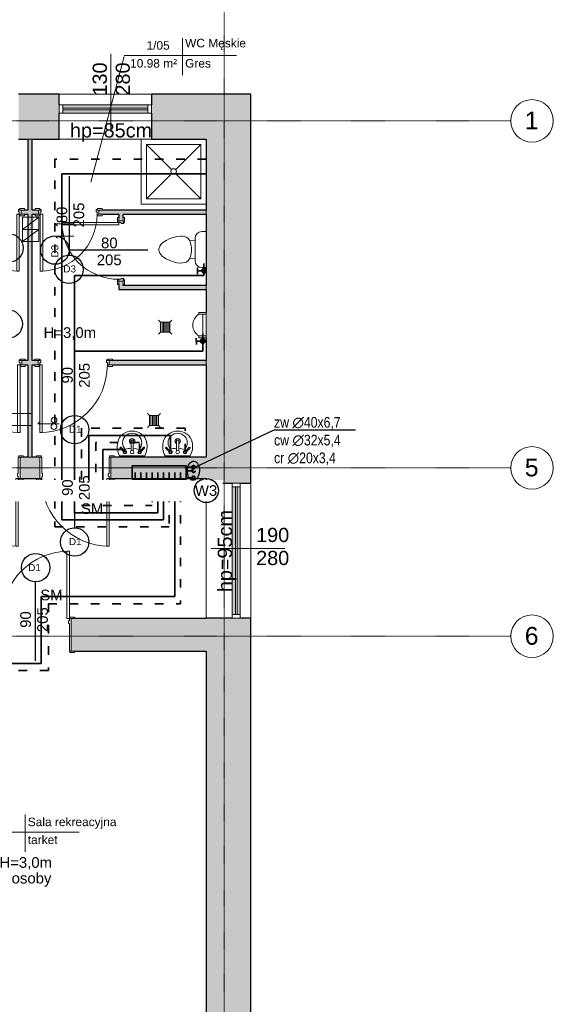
# Model space of a CAD drawing. Header units: inches. Extents: x -112469 to 885939, y -131046 to 286269.
# Tile 59 of 138: x 26894 to 34404, y -51263 to -37402. Entities that reach past the tile are written whole.
import ezdxf
from ezdxf import colors
from ezdxf.entities.mleader import LeaderData, LeaderLine
from ezdxf.math import Vec2, Vec3

# ---------------------------------------------------------------- set-up
doc = ezdxf.new("R2010")
doc.units = ezdxf.units.IN
doc.header["$MEASUREMENT"] = 0
for name, pattern in [('ACAD_ISO03W100', [30, 12, -18]), ('Linia siatki', [0.9925, 0.47, -0.2175, 0.0875, -0.2175]), ('Ukryty', [0.714375, 0.47625, -0.238125])]:
    doc.linetypes.add(name, pattern=pattern)
for name, color, linetype, lineweight in [('_IS_OPIS', 7, 'Continuous', 35), ('_IS_woda ciepła', 1, 'ACAD_ISO03W100', 35), ('_IS_woda cyrkulacyjna', 3, 'H2OCYR', 35), ('_IS_woda opis', 128, 'Continuous', 25), ('_IS_woda zimna', 5, 'Continuous', 35), ('A-AREA-IDEN', 251, 'Continuous', 9), ('A-DETL', 251, 'Continuous', 9), ('A-DETL-HDLN', 251, 'Ukryty', 9), ('A-DETL-MEDM', 251, 'Continuous', 25), ('A-DETL-THIN', 251, 'Continuous', 9), ('A-DOOR', 251, 'Continuous', 9), ('A-DOOR-FRAM', 251, 'Continuous', 18), ('A-GLAZ', 251, 'Continuous', 9), ('A-WALL', 251, 'Continuous', 9), ('A-WALL-PATT', 254, 'Continuous', 25), ('G-ANNO-TEXT', 251, 'Continuous', 9), ('P-SANR-FIXT', 251, 'Continuous', 9), ('S-GRID', 251, 'Continuous', 9), ('S-GRID-IDEN', 251, 'Continuous', 9)]:
    doc.layers.add(name, color=color, linetype=linetype, lineweight=lineweight)
doc.styles.add('Arial', font='arial.ttf', dxfattribs={"height": 25})
doc.styles.add('Arial_1', font='arial.ttf', dxfattribs={"height": 12})
doc.styles.add('Arial_2', font='arial.ttf', dxfattribs={"height": 10})
doc.styles.add('Arial_3', font='arial.ttf', dxfattribs={"height": 15})
doc.styles.add('Arial_5', font='arial.ttf', dxfattribs={"height": 20})
doc.styles.get("Standard").update_dxf_attribs({"font": 'arial.ttf'})
doc.linetypes.add('H2OCYR', pattern='A,25.4,-12.7,["~",Standard,S=25.4,R=0,X=-11.43,Y=-14.732],-12.7', length=50.8)

# ---------------------------------------------------------------- blocks, each defined once
blk = doc.blocks.new('Etyk_pom_1_mala - Etyk_pom_1_mala-219433-4_Poziom piętra')
at = {"layer": 'A-AREA-IDEN'}
for p, q in [((-0.096, 0.144), (-0.096, -0.378)), ((-0.915, -0.101), (0.666, -0.101))]:
    blk.add_line(p, q, dxfattribs=at)
blk = doc.blocks.new('Siatka - M_Symbol siatki - okrąg-11506-4_Poziom piętra')
at = {"layer": 'S-GRID-IDEN'}
blk.add_circle((0, 0), 0.3, dxfattribs=at)
blk = doc.blocks.new('Pisuar - ścienny - 3D - Pisuar - ścienny - 3D-657644-4_Poziom piętra')
at = {"layer": 'P-SANR-FIXT'}
for p, q in [((-28.7, -31.5), (6.9, -31.5)), ((-28.7, -41.7), (-28.7, -31.5)), ((-26.1, -36.2), (-26.1, -31.5)), ((-26.1, -41.7), (-26.1, -31.5)), ((4.3, -36.2), (-26.1, -36.2)), ((4.3, -31.5), (4.3, -36.2)), ((4.3, -41.7), (4.3, -31.5)), ((6.9, -31.5), (6.9, -41.7)), ((-26.1, -41.7), (-28.7, -41.7)), ((6.9, -41.7), (4.3, -41.7))]:
    blk.add_line(p, q, dxfattribs=at)
blk.add_arc((-10.9, -32.5), 17.8, 211.0027, 328.9973, dxfattribs=at)
blk = doc.blocks.new('wewnetrzne dwupanelowe - 900 x 2100mm-714194-4_Poziom piętra')
at = {"layer": 'A-DOOR'}
for p, q in [((-54.6, 5.3), (-48.1, 5.3)), ((-54.6, 3.3), (-54.6, 5.3)), ((-48.1, 3.3), (-54.6, 3.3)), ((-48.1, 5.3), (-48.1, 3.3)), ((48.1, 5.3), (54.6, 5.3)), ((48.1, 3.3), (48.1, 5.3)), ((54.6, 3.3), (48.1, 3.3)), ((54.6, 5.3), (54.6, 3.3)), ((-54.6, -2.7), (-48.1, -2.7)), ((-54.6, -4.7), (-54.6, -2.7)), ((-48.1, -4.7), (-54.6, -4.7)), ((-48.1, -2.7), (-48.1, -4.7)), ((48.1, -2.7), (54.6, -2.7)), ((48.1, -4.7), (48.1, -2.7)), ((54.6, -4.7), (48.1, -4.7)), ((54.6, -2.7), (54.6, -4.7))]:
    blk.add_line(p, q, dxfattribs=at)
at = {"layer": 'A-DOOR', "lineweight": 18}
for p, q in [((44, -2.7), (47.5, -2.7)), ((44, -97.7), (44, -2.7)), ((47.5, -2.7), (47.5, -97.7)), ((47.5, -97.7), (44, -97.7))]:
    blk.add_line(p, q, dxfattribs=at)
at = {"layer": 'A-DOOR'}
blk.add_arc((47.5, -2.7), 95, 180, 270, dxfattribs=at)
at = {"layer": 'A-DOOR-FRAM'}
for p, q in [((-50, 3.3), (-47.5, 3.3)), ((-50, -2.7), (-50, 3.3)), ((-47.5, 4.3), (-46.2, 4.3)), ((-47.5, 3.3), (-47.5, 4.3)), ((-47.5, 0.8), (-47.5, -2.7)), ((-46.2, 0.8), (-47.5, 0.8)), ((-46.2, 4.3), (-46.2, 0.8)), ((46.2, 4.3), (47.5, 4.3)), ((46.2, 0.8), (46.2, 4.3)), ((47.5, 0.8), (46.2, 0.8)), ((47.5, 4.3), (47.5, 3.3)), ((47.5, 3.3), (50, 3.3)), ((47.5, -2.7), (47.5, 0.8)), ((50, 3.3), (50, -2.7)), ((-47.5, -2.7), (-50, -2.7)), ((50, -2.7), (47.5, -2.7))]:
    blk.add_line(p, q, dxfattribs=at)
blk = doc.blocks.new('wewnetrzne dwupanelowe - 900 x 2100mm-640922-4_Poziom piętra')
at = {"layer": 'A-DOOR'}
for p, q in [((-54.635, 17.3175), (-48.135, 17.3175)), ((-54.635, 15.3175), (-54.635, 17.3175)), ((-48.135, 15.3175), (-54.635, 15.3175)), ((-48.135, 17.3175), (-48.135, 15.3175)), ((48.135, 17.3175), (54.635, 17.3175)), ((48.135, 15.3175), (48.135, 17.3175)), ((54.635, 15.3175), (48.135, 15.3175)), ((54.635, 17.3175), (54.635, 15.3175)), ((-54.635, -14.6825), (-48.135, -14.6825)), ((-54.635, -16.6825), (-54.635, -14.6825)), ((-48.135, -16.6825), (-54.635, -16.6825)), ((-48.135, -14.6825), (-48.135, -16.6825)), ((48.135, -14.6825), (54.635, -14.6825)), ((48.135, -16.6825), (48.135, -14.6825)), ((54.635, -16.6825), (48.135, -16.6825)), ((54.635, -14.6825), (54.635, -16.6825))]:
    blk.add_line(p, q, dxfattribs=at)
at = {"layer": 'A-DOOR', "lineweight": 18}
for p, q in [((44, -14.6825), (47.5, -14.6825)), ((44, -109.6825), (44, -14.6825)), ((47.5, -14.6825), (47.5, -109.6825)), ((47.5, -109.6825), (44, -109.6825))]:
    blk.add_line(p, q, dxfattribs=at)
at = {"layer": 'A-DOOR'}
blk.add_arc((47.5, -14.6825), 95, 180, 270, dxfattribs=at)
at = {"layer": 'A-DOOR-FRAM'}
for p, q in [((-50, 15.3175), (-47.5, 15.3175)), ((-50, -14.6825), (-50, 15.3175)), ((-47.5, 15.3175), (-47.5, -7.69)), ((47.5, 15.3175), (50, 15.3175)), ((47.5, -7.69), (47.5, 15.3175)), ((50, 15.3175), (50, -14.6825)), ((-47.5, -7.69), (-46.23, -7.69)), ((-47.5, -11.1825), (-47.5, -14.6825)), ((-46.23, -11.1825), (-47.5, -11.1825)), ((-46.23, -7.69), (-46.23, -11.1825)), ((46.23, -7.69), (47.5, -7.69)), ((46.23, -11.1825), (46.23, -7.69)), ((47.5, -11.1825), (46.23, -11.1825)), ((47.5, -14.6825), (47.5, -11.1825)), ((-47.5, -14.6825), (-50, -14.6825)), ((50, -14.6825), (47.5, -14.6825))]:
    blk.add_line(p, q, dxfattribs=at)
blk = doc.blocks.new('Muszla klozetowa domowa - 3D - Muszla klozetowa domowa - 3D-336748-4_Poziom piętra')
at = {"layer": 'P-SANR-FIXT'}
for p, q in [((-25.3, 29.8), (-25.3, 36)), ((25.3, 36), (25.3, 29.8)), ((15.9, 20.4), (-15.9, 20.4)), ((-12.3, 20.4), (-13.2, 12.7)), ((-9.7, 14), (-13.2, 12.7)), ((-2.5, 15.2), (-9.7, 14)), ((2.5, 15.2), (-2.5, 15.2)), ((9.7, 14), (2.5, 15.2)), ((13.2, 12.7), (9.7, 14)), ((12.3, 20.4), (13.2, 12.7)), ((-18.8, 2.5), (-19.1, 0)), ((-19.1, 0), (-18.6, -5.1)), ((-18.4, 5.1), (-18.8, 2.5)), ((-17.7, 7.6), (-18.4, 5.1)), ((-16.3, 10.2), (-17.7, 7.6)), ((-13.2, 12.7), (-16.3, 10.2)), ((16.3, 10.2), (13.2, 12.7)), ((17.7, 7.6), (16.3, 10.2)), ((18.4, 5.1), (17.7, 7.6)), ((18.8, 2.5), (18.4, 5.1)), ((18.6, -5.1), (19.1, 0)), ((19.1, 0), (18.8, 2.5)), ((-18.6, -5.1), (-17.2, -10.2)), ((-17.2, -10.2), (-15.4, -15.2)), ((15.4, -15.2), (17.2, -10.2)), ((17.2, -10.2), (18.6, -5.1)), ((-15.4, -15.2), (-13, -20.3)), ((-13, -20.3), (-9.5, -25.4)), ((-9.5, -25.4), (-7, -27.9)), ((7, -27.9), (9.5, -25.4)), ((9.5, -25.4), (13, -20.3)), ((13, -20.3), (15.4, -15.2)), ((-7, -27.9), (-4.8, -29.2)), ((-4.8, -29.2), (-1.3, -30.5)), ((-1.3, -30.5), (1.3, -30.5)), ((1.3, -30.5), (4.8, -29.2)), ((4.8, -29.2), (7, -27.9))]:
    blk.add_line(p, q, dxfattribs=at)
for centre, start, end in [((-15.9, 29.8), 180, 270), ((15.9, 29.8), 270, 360)]:
    blk.add_arc(centre, 9.46, start, end, dxfattribs=at)
blk = doc.blocks.new('Kabina prysznicowa - 2D - Kabina prysznicowa - 2D-V1-4_Poziom piętra')
at = {"layer": 'P-SANR-FIXT'}
for p, q in [((0, 0), (0, 91.5)), ((7.5, 84), (42.9, 48.6)), ((7.5, 7.5), (7.5, 84)), ((7.5, 84), (84, 84)), ((84, 84), (48.6, 48.6)), ((84, 84), (84, 7.5)), ((43, 43), (7.5, 7.5)), ((48.5, 43), (84, 7.5)), ((91.5, 0), (0, 0)), ((84, 7.5), (7.5, 7.5))]:
    blk.add_line(p, q, dxfattribs=at)
for start, end in [(360, 180), (180, 360)]:
    blk.add_arc((45.7, 45.7), 4, start, end, dxfattribs=at)
blk = doc.blocks.new('Lavabo mural - 05 - 440mm x 350mm-517752-4_Poziom piętra')
at = {"layer": 'P-SANR-FIXT'}
for p, q in [((-1.5, 21.5), (-1.5, 7.1)), ((1.5, 21.5), (1.5, 7.1)), ((17.7, 0), (-17.7, 0)), ((-17.2, 11), (-11.7, 5.6)), ((-16.1, 12.1), (-10.7, 6.7)), ((16.4, 12.1), (11, 6.7)), ((17.5, 11), (12, 5.6))]:
    blk.add_line(p, q, dxfattribs=at)
for centre, radius, start, end in [((-0.6, 14.5), 20.4, 88.3442, 166.3649), ((0, 18.4), 13.5, 314.9444, 224.5371), ((0.6, 14.5), 20.4, 13.6351, 91.6558), ((5.3, 13.1), 26.4, 166.3649, 209.6351), ((0, 20.4), 3.86, 0, 180), ((0, 20.4), 3.86, 180, 247.1172), ((0, 20.4), 2.35, 0, 180), ((0, 20.4), 2.35, 180, 230.3174), ((0, 20.4), 2.35, 309.6815, 0), ((0, 20.4), 3.86, 292.8822, 0), ((-5.3, 13.1), 26.4, 330.3649, 13.6351), ((-10.1, 5.1), 2.5, 152.9467, 180), ((-10.1, 5.1), 2.5, 180, 360), ((-10.1, 5.1), 1.7, 161.9404, 180), ((-10.1, 5.1), 1.7, 180, 0), ((-10.1, 5.1), 1.7, 0, 161.9404), ((-10.1, 5.1), 2.5, 360, 117.0533), ((-0.2, -16), 26.7, 92.8907, 110.8014), ((0, 5.1), 2.5, 360, 180), ((0, 5.1), 2.5, 180, 360), ((-0.2, -16), 26.7, 68.6801, 86.4394), ((10.4, 5.1), 2.5, 62.9467, 180), ((10.4, 5.1), 2.5, 180, 0), ((10.4, 5.1), 1.7, 360, 180), ((10.4, 5.1), 1.7, 180, 360), ((10.4, 5.1), 2.5, 0, 27.0533)]:
    blk.add_arc(centre, radius, start, end, dxfattribs=at)
for centre, major_axis, ratio, start_param, end_param in [((0, 21.5), (1.5, 0), 0.428525, 0, 3.141593), ((-16.6, 11.6), (0.545, 0.545), 0.274309, 0, 3.141593), ((17, 11.6), (-0.545, 0.545), 0.274309, 3.141593, 6.283185)]:
    blk.add_ellipse(centre, major_axis=major_axis, ratio=ratio, start_param=start_param, end_param=end_param, dxfattribs=at)
blk = doc.blocks.new('wewnetrzne dwupanelowe - 800 x 2100mm 2-634845-4_Poziom piętra')
at = {"layer": 'A-DOOR', "lineweight": 18}
for p, q in [((40, 82.7), (36.5, 82.7)), ((36.5, 82.7), (36.5, 2.7)), ((40, 2.7), (40, 82.7)), ((36.5, 2.7), (40, 2.7))]:
    blk.add_line(p, q, dxfattribs=at)
at = {"layer": 'A-DOOR'}
for p, q in [((-40.6, 4.7), (-47.1, 4.7)), ((-47.1, 4.7), (-47.1, 2.7)), ((-47.1, 2.7), (-40.6, 2.7)), ((-40.6, 2.7), (-40.6, 4.7)), ((47.1, 4.7), (40.6, 4.7)), ((40.6, 4.7), (40.6, 2.7)), ((40.6, 2.7), (47.1, 2.7)), ((47.1, 2.7), (47.1, 4.7)), ((-40.6, -3.3), (-47.1, -3.3)), ((-47.1, -3.3), (-47.1, -5.3)), ((-47.1, -5.3), (-40.6, -5.3)), ((-40.6, -5.3), (-40.6, -3.3)), ((47.1, -3.3), (40.6, -3.3)), ((40.6, -3.3), (40.6, -5.3)), ((40.6, -5.3), (47.1, -5.3)), ((47.1, -5.3), (47.1, -3.3))]:
    blk.add_line(p, q, dxfattribs=at)
blk.add_arc((40, 2.7), 80, 90, 180, dxfattribs=at)
at = {"layer": 'A-DOOR-FRAM'}
for p, q in [((-40, 2.7), (-42.5, 2.7)), ((-42.5, 2.7), (-42.5, -3.3)), ((-40, -0.8), (-40, 2.7)), ((40, 2.7), (40, -0.8)), ((42.5, 2.7), (40, 2.7)), ((42.5, -3.3), (42.5, 2.7)), ((-42.5, -3.3), (-40, -3.3)), ((-38.7, -0.8), (-40, -0.8)), ((-40, -3.3), (-40, -4.3)), ((-40, -4.3), (-38.7, -4.3)), ((-38.7, -4.3), (-38.7, -0.8)), ((40, -0.8), (38.7, -0.8)), ((38.7, -0.8), (38.7, -4.3)), ((38.7, -4.3), (40, -4.3)), ((40, -4.3), (40, -3.3)), ((40, -3.3), (42.5, -3.3))]:
    blk.add_line(p, q, dxfattribs=at)
blk = doc.blocks.new('wewnetrzne dwupanelowe - 900 x 2100mm-714195-4_Poziom piętra')
at = {"layer": 'A-DOOR', "lineweight": 18}
for p, q in [((47.5, 97.7), (44, 97.7)), ((44, 97.7), (44, 2.7)), ((47.5, 2.7), (47.5, 97.7)), ((44, 2.7), (47.5, 2.7))]:
    blk.add_line(p, q, dxfattribs=at)
at = {"layer": 'A-DOOR'}
for p, q in [((-48.1, 4.7), (-54.6, 4.7)), ((-54.6, 4.7), (-54.6, 2.7)), ((-54.6, 2.7), (-48.1, 2.7)), ((-48.1, 2.7), (-48.1, 4.7)), ((54.6, 4.7), (48.1, 4.7)), ((48.1, 4.7), (48.1, 2.7)), ((48.1, 2.7), (54.6, 2.7)), ((54.6, 2.7), (54.6, 4.7)), ((-48.1, -3.3), (-54.6, -3.3)), ((-54.6, -3.3), (-54.6, -5.3)), ((-54.6, -5.3), (-48.1, -5.3)), ((-48.1, -5.3), (-48.1, -3.3)), ((54.6, -3.3), (48.1, -3.3)), ((48.1, -3.3), (48.1, -5.3)), ((48.1, -5.3), (54.6, -5.3)), ((54.6, -5.3), (54.6, -3.3))]:
    blk.add_line(p, q, dxfattribs=at)
blk.add_arc((47.5, 2.7), 95, 90, 180, dxfattribs=at)
at = {"layer": 'A-DOOR-FRAM'}
for p, q in [((-47.5, 2.7), (-50, 2.7)), ((-50, 2.7), (-50, -3.3)), ((-47.5, -0.8), (-47.5, 2.7)), ((47.5, 2.7), (47.5, -0.8)), ((50, 2.7), (47.5, 2.7)), ((50, -3.3), (50, 2.7)), ((-50, -3.3), (-47.5, -3.3)), ((-46.2, -0.8), (-47.5, -0.8)), ((-47.5, -3.3), (-47.5, -4.3)), ((-47.5, -4.3), (-46.2, -4.3)), ((-46.2, -4.3), (-46.2, -0.8)), ((47.5, -0.8), (46.2, -0.8)), ((46.2, -0.8), (46.2, -4.3)), ((46.2, -4.3), (47.5, -4.3)), ((47.5, -4.3), (47.5, -3.3)), ((47.5, -3.3), (50, -3.3))]:
    blk.add_line(p, q, dxfattribs=at)
blk = doc.blocks.new('wewnetrzne dwupanelowe - 800 x 2100mm 2-634844-4_Poziom piętra')
at = {"layer": 'A-DOOR'}
for p, q in [((-47.1, 5.3), (-40.6, 5.3)), ((-47.1, 3.3), (-47.1, 5.3)), ((-40.6, 3.3), (-47.1, 3.3)), ((-40.6, 5.3), (-40.6, 3.3)), ((40.6, 5.3), (47.1, 5.3)), ((40.6, 3.3), (40.6, 5.3)), ((47.1, 3.3), (40.6, 3.3)), ((47.1, 5.3), (47.1, 3.3)), ((-47.1, -2.7), (-40.6, -2.7)), ((-47.1, -4.7), (-47.1, -2.7)), ((-40.6, -4.7), (-47.1, -4.7)), ((-40.6, -2.7), (-40.6, -4.7)), ((40.6, -2.7), (47.1, -2.7)), ((40.6, -4.7), (40.6, -2.7)), ((47.1, -4.7), (40.6, -4.7)), ((47.1, -2.7), (47.1, -4.7))]:
    blk.add_line(p, q, dxfattribs=at)
at = {"layer": 'A-DOOR', "lineweight": 18}
for p, q in [((36.5, -2.7), (40, -2.7)), ((36.5, -82.7), (36.5, -2.7)), ((40, -2.7), (40, -82.7)), ((40, -82.7), (36.5, -82.7))]:
    blk.add_line(p, q, dxfattribs=at)
at = {"layer": 'A-DOOR'}
blk.add_arc((40, -2.7), 80, 180, 270, dxfattribs=at)
at = {"layer": 'A-DOOR-FRAM'}
for p, q in [((-42.5, 3.3), (-40, 3.3)), ((-42.5, -2.7), (-42.5, 3.3)), ((-40, 4.3), (-38.7, 4.3)), ((-40, 3.3), (-40, 4.3)), ((-40, 0.8), (-40, -2.7)), ((-38.7, 0.8), (-40, 0.8)), ((-38.7, 4.3), (-38.7, 0.8)), ((38.7, 4.3), (40, 4.3)), ((38.7, 0.8), (38.7, 4.3)), ((40, 0.8), (38.7, 0.8)), ((40, 4.3), (40, 3.3)), ((40, 3.3), (42.5, 3.3)), ((40, -2.7), (40, 0.8)), ((42.5, 3.3), (42.5, -2.7)), ((-40, -2.7), (-42.5, -2.7)), ((42.5, -2.7), (40, -2.7))]:
    blk.add_line(p, q, dxfattribs=at)
blk = doc.blocks.new('Aluminum_1 szybowe - Okno 130_265 p_85 wymiana-632273-4_Poziom piętra')
at = {"layer": 'A-GLAZ'}
h = blk.add_hatch(color=256, dxfattribs=at)
h.paths.add_polyline_path([(-12.2, 7.7), (-12.2, 12.2), (-132.1, 12.2), (-132.1, 7.7), (-57.7, 7.7)])
h.paths.add_polyline_path([(-57.7, 14.7), (-12.2, 14.7), (-12.2, 19.2), (-132.1, 19.2), (-132.1, 14.7)])
at = {"layer": 'A-GLAZ', "lineweight": 18}
for p, q in [((-132.1, 19.2), (-137.2, 19.2)), ((-137.2, 19.2), (-137.2, 7.7)), ((-132.1, 7.7), (-132.1, 19.2)), ((-12.2, 14.7), (-132.1, 14.7)), ((-132.1, 14.7), (-132.1, 12.2)), ((-7.2, 19.2), (-12.2, 19.2)), ((-12.2, 19.2), (-12.2, 7.7)), ((-12.2, 12.2), (-12.2, 14.7)), ((-7.2, 7.7), (-7.2, 19.2)), ((-137.2, 7.7), (-132.1, 7.7)), ((-132.1, 12.2), (-12.2, 12.2)), ((-12.2, 7.7), (-7.2, 7.7))]:
    blk.add_line(p, q, dxfattribs=at)
at = {"layer": 'A-GLAZ'}
for p, q in [((-132.1, 19.2), (-12.2, 19.2)), ((-12.2, 7.7), (-132.1, 7.7))]:
    blk.add_line(p, q, dxfattribs=at)
blk = doc.blocks.new('Aluminum_1 szybowe - Okno 190_265 p_0-631028-4_Poziom piętra')
at = {"layer": 'A-GLAZ'}
h = blk.add_hatch(color=256, dxfattribs=at)
h.paths.add_polyline_path([(47.8, 7.7), (47.8, 12.2), (-132.1, 12.2), (-132.1, 7.7), (-98.9, 7.7)])
h.paths.add_polyline_path([(47.8, 14.7), (47.8, 19.2), (-132.1, 19.2), (-132.1, 14.7), (-98.9, 14.7)])
at = {"layer": 'A-GLAZ', "lineweight": 18}
for p, q in [((-132.1, 19.2), (-137.2, 19.2)), ((-137.2, 19.2), (-137.2, 7.7)), ((-132.1, 7.7), (-132.1, 19.2)), ((47.8, 14.7), (-132.1, 14.7)), ((-132.1, 14.7), (-132.1, 12.2)), ((52.8, 19.2), (47.8, 19.2)), ((47.8, 19.2), (47.8, 7.7)), ((47.8, 12.2), (47.8, 14.7)), ((52.8, 7.7), (52.8, 19.2)), ((-137.2, 7.7), (-132.1, 7.7)), ((-132.1, 12.2), (47.8, 12.2)), ((47.8, 7.7), (52.8, 7.7))]:
    blk.add_line(p, q, dxfattribs=at)
at = {"layer": 'A-GLAZ'}
for p, q in [((-132.1, 19.2), (47.8, 19.2)), ((47.8, 7.7), (-132.1, 7.7))]:
    blk.add_line(p, q, dxfattribs=at)
blk = doc.blocks.new('wewnetrzne dwupanelowe - 900 x 2100mm-591853-4_Poziom piętra')
at = {"layer": 'A-DOOR', "lineweight": 18}
for p, q in [((47.5, 117.6825), (44, 117.6825)), ((44, 117.6825), (44, 22.6825)), ((47.5, 22.6825), (47.5, 117.6825)), ((44, 22.6825), (47.5, 22.6825))]:
    blk.add_line(p, q, dxfattribs=at)
at = {"layer": 'A-DOOR'}
for p, q in [((-48.135, 24.6825), (-54.635, 24.6825)), ((-54.635, 24.6825), (-54.635, 22.6825)), ((-54.635, 22.6825), (-48.135, 22.6825)), ((-48.135, 22.6825), (-48.135, 24.6825)), ((54.635, 24.6825), (48.135, 24.6825)), ((48.135, 24.6825), (48.135, 22.6825)), ((48.135, 22.6825), (54.635, 22.6825)), ((54.635, 22.6825), (54.635, 24.6825)), ((-48.135, -23.3175), (-54.635, -23.3175)), ((-54.635, -23.3175), (-54.635, -25.3175)), ((-54.635, -25.3175), (-48.135, -25.3175)), ((-48.135, -25.3175), (-48.135, -23.3175)), ((54.635, -23.3175), (48.135, -23.3175)), ((48.135, -23.3175), (48.135, -25.3175)), ((48.135, -25.3175), (54.635, -25.3175)), ((54.635, -25.3175), (54.635, -23.3175))]:
    blk.add_line(p, q, dxfattribs=at)
blk.add_arc((47.5, 22.6825), 95, 90, 180, dxfattribs=at)
at = {"layer": 'A-DOOR-FRAM'}
for p, q in [((-47.5, 22.6825), (-50, 22.6825)), ((-50, 22.6825), (-50, -23.3175)), ((-47.5, 19.1825), (-47.5, 22.6825)), ((-46.23, 19.1825), (-47.5, 19.1825)), ((-47.5, -23.3175), (-47.5, 15.69)), ((-47.5, 15.69), (-46.23, 15.69)), ((-46.23, 15.69), (-46.23, 19.1825)), ((47.5, 19.1825), (46.23, 19.1825)), ((46.23, 19.1825), (46.23, 15.69)), ((46.23, 15.69), (47.5, 15.69)), ((47.5, 22.6825), (47.5, 19.1825)), ((50, 22.6825), (47.5, 22.6825)), ((47.5, 15.69), (47.5, -23.3175)), ((50, -23.3175), (50, 22.6825)), ((-50, -23.3175), (-47.5, -23.3175)), ((47.5, -23.3175), (50, -23.3175))]:
    blk.add_line(p, q, dxfattribs=at)
blk = doc.blocks.new('PIĘTRO')
at = {"layer": 'A-WALL-PATT', "lineweight": 9}
h = blk.add_hatch(color=251, dxfattribs=at)
h.paths.add_polyline_path([(27152.2, -731.43), (27152.2, -101.43), (26582.2, -101.43), (26582.2, -731.43), (26772.2, -731.43)])
h.paths.add_polyline_path([(29222.2, -731.43), (29222.2, -101.43), (28452.2, -101.43), (28452.2, -731.43)])
h.paths.add_polyline_path([(24454.07, -731.43), (25282.2, -731.43), (25282.2, -101.43), (24052.2, -101.43), (24052.2, -731.43), (24252.2, -731.43)])
h = blk.add_hatch(color=251, dxfattribs=at)
h.paths.add_polyline_path([(29222.2, -15201.43), (29852.2, -15201.43), (29852.2, -7476.43), (29222.2, -7476.43), (29222.2, -9148.85)])
h.paths.add_polyline_path([(29702.2, -5576.43), (29852.2, -5576.43), (29852.2, -101.43), (29222.2, -101.43), (29222.2, -5576.43), (29587.9, -5576.43)])
for points in [[(26772.2, -5211.43), (26772.2, -731.43), (26712.2, -731.43), (26712.2, -5211.43)], [(29222.2, -1791.43), (29222.2, -1731.43), (27822.62, -1731.43), (27822.62, -1791.43), (28509.91, -1791.43)], [(29222.2, -2851.43), (29222.2, -2791.43), (28052.62, -2791.43), (28052.62, -2851.43)]]:
    blk.add_hatch(color=251, dxfattribs=at).paths.add_polyline_path(points)
h = blk.add_hatch(color=251, dxfattribs=at)
h.paths.add_polyline_path([(26663.97, -1791.43), (26712.2, -1791.43), (26712.2, -1731.43), (26617.62, -1731.43), (26617.62, -1791.43)])
h.paths.add_polyline_path([(25662.62, -1791.43), (25767.62, -1791.43), (25767.62, -1731.43), (25662.62, -1731.43)])
h = blk.add_hatch(color=251, dxfattribs=at)
h.paths.add_polyline_path([(26815.85, -1791.43), (26862.2, -1791.43), (26862.2, -1731.43), (26772.2, -1731.43), (26772.2, -1791.43)])
h.paths.add_polyline_path([(27822.62, -1791.43), (27822.62, -1731.43), (27712.2, -1731.43), (27712.2, -1791.43), (27758.55, -1791.43)])
h = blk.add_hatch(color=251, dxfattribs=at)
h.paths.add_polyline_path([(28052.62, -2851.43), (28052.62, -2731.46), (27992.62, -2731.46), (27992.62, -2851.43)])
h.paths.add_polyline_path([(27992.62, -1881.46), (28052.62, -1881.46), (28052.62, -1791.43), (27992.62, -1791.43), (27992.62, -1835.11)])
h = blk.add_hatch(color=251, dxfattribs=at)
h.paths.add_polyline_path([(24252.2, -3911.43), (25628.97, -3911.43), (25628.97, -3851.43), (24252.2, -3851.43)])
h.paths.add_polyline_path([(26712.2, -3911.43), (26712.2, -3851.43), (26628.97, -3851.43), (26628.97, -3911.43), (26675.32, -3911.43)])
h = blk.add_hatch(color=251, dxfattribs=at)
h.paths.add_polyline_path([(27902.62, -3911.43), (29222.2, -3911.43), (29222.2, -3851.43), (27856.27, -3851.43), (27856.27, -3911.43)])
h.paths.add_polyline_path([(26809.92, -3911.43), (26856.27, -3911.43), (26856.27, -3851.43), (26772.2, -3851.43), (26772.2, -3911.43)])
h = blk.add_hatch(color=251, dxfattribs=at)
h.paths.add_polyline_path([(28509.91, -5511.43), (29222.2, -5511.43), (29222.2, -5211.43), (27882.2, -5211.43), (27882.2, -5511.43), (27928.55, -5511.43)])
h.paths.add_polyline_path([(26882.2, -5511.43), (26882.2, -5211.43), (26602.2, -5211.43), (26602.2, -5511.43), (26835.85, -5511.43)])
h.paths.add_polyline_path([(25464.4, -5511.43), (25602.2, -5511.43), (25602.2, -5211.43), (25464.4, -5211.43), (25464.4, -5483.29)])
h = blk.add_hatch(color=251, dxfattribs=at)
h.paths.add_polyline_path([(29222.2, -7941.43), (29222.2, -7481.43), (27322.2, -7481.43), (27322.2, -7941.43), (27698.75, -7941.43)])
h.paths.add_polyline_path([(22132.2, -7941.43), (26322.2, -7941.43), (26322.2, -7481.43), (22132.2, -7481.43), (22132.2, -7551.35)])
h.paths.add_polyline_path([(21085.85, -7941.43), (21132.2, -7941.43), (21132.2, -7481.43), (19052.2, -7481.43), (19052.2, -7941.43), (20832.2, -7941.43)])
at = {"layer": 'A-AREA-IDEN', "color": 251}
blk.add_line((27599.14, -1339.27), (28069.45, 432.02), dxfattribs=at)
at = {"layer": 'A-DETL', "color": 251, "lineweight": 18}
for p, q in [((26868.97, -1831.46), (26638.97, -2003.54)), ((26638.97, -1831.46), (26638.97, -2003.54)), ((26868.97, -1831.46), (26638.97, -1831.46)), ((26868.97, -2003.54), (26868.97, -1831.46)), ((27100.98, -1925.78), (27129.26, -1954.06)), ((27360.98, -1925.78), (27100.98, -1925.78)), ((26868.97, -2003.54), (26638.97, -2175.63)), ((26638.97, -2003.54), (26638.97, -2175.63)), ((26868.97, -2003.54), (26638.97, -2003.54)), ((26868.97, -2175.63), (26868.97, -2003.54)), ((26868.97, -2175.63), (26638.97, -2175.63)), ((26638.97, -2175.63), (26868.97, -2175.63)), ((27100.98, -2097.87), (27129.26, -2126.15)), ((27360.98, -2097.87), (27100.98, -2097.87)), ((26850.98, -4740.71), (26879.26, -4712.42)), ((26850.98, -4740.71), (27150.98, -4740.71))]:
    blk.add_line(p, q, dxfattribs=at)
for centre in [(27081.32, -4689.25), (27079.69, -4780.44)]:
    blk.add_circle(centre, 40, dxfattribs=at)
at = {"layer": 'A-DETL-HDLN', "color": 251}
for p, q in [((24242.2, -4594.67), (26772.2, -4594.67)), ((24242.2, -4766.76), (26772.2, -4766.76))]:
    blk.add_line(p, q, dxfattribs=at)
at = {"layer": 'A-DETL-MEDM', "color": 251}
for p, q in [((27292.62, -1256), (27292.62, -2366)), ((28403.12, -2295.22), (27293.12, -2295.22)), ((27370.42, -3512.89), (27370.42, -4622.89)), ((27370.42, -5095.22), (27370.42, -6205.22)), ((26822.2, -8075.79), (26822.2, -6965.79))]:
    blk.add_line(p, q, dxfattribs=at)
for centre in [(26446.37, -2266.46), (27093.12, -2295.22), (27292.62, -2566), (26436.37, -3336.43), (27370.42, -4822.89), (27370.42, -6405.22), (26822.2, -6765.79)]:
    blk.add_circle(centre, 200, dxfattribs=at)
at = {"layer": 'A-DETL-THIN', "color": 251}
for p, q in [((27881.8, 467.55), (27881.8, -632.45)), ((28580.9, -3311.85), (28552.62, -3283.56)), ((28580.9, -3452.45), (28580.9, -3311.85)), ((28580.9, -3311.85), (28709.12, -3311.85)), ((28600.9, -3311.85), (28600.9, -3452.45)), ((28620.9, -3311.85), (28620.9, -3452.45)), ((28640.9, -3311.85), (28640.9, -3452.45)), ((28660.9, -3311.85), (28660.9, -3452.45)), ((28680.9, -3311.85), (28680.9, -3452.45)), ((28700.9, -3311.85), (28700.9, -3452.45)), ((28709.12, -3311.85), (28737.4, -3283.56)), ((28709.12, -3311.85), (28709.12, -3452.45)), ((28580.9, -3452.45), (28552.62, -3480.73)), ((28709.12, -3452.45), (28580.9, -3452.45)), ((28709.12, -3452.45), (28737.4, -3480.73)), ((28424.55, -4622.69), (28396.27, -4594.41)), ((28424.55, -4763.29), (28424.55, -4622.69)), ((28424.55, -4622.69), (28552.77, -4622.69)), ((28444.55, -4622.69), (28444.55, -4763.29)), ((28464.55, -4622.69), (28464.55, -4763.29)), ((28484.55, -4622.69), (28484.55, -4763.29)), ((28504.55, -4622.69), (28504.55, -4763.29)), ((28524.55, -4622.69), (28524.55, -4763.29)), ((28544.55, -4622.69), (28544.55, -4763.29)), ((28552.77, -4622.69), (28581.05, -4594.41)), ((28552.77, -4622.69), (28552.77, -4763.29)), ((28424.55, -4763.29), (28396.27, -4791.58)), ((28552.77, -4763.29), (28424.55, -4763.29)), ((28552.77, -4763.29), (28581.05, -4791.58)), ((30327.2, -6495.13), (29292.2, -6495.13))]:
    blk.add_line(p, q, dxfattribs=at)
at = {"layer": 'A-WALL', "color": 251, "lineweight": 25}
for p, q in [((27152.2, -101.43), (26582.2, -101.43)), ((27152.2, -251.43), (27152.2, -101.43)), ((28452.2, -101.43), (28452.2, -251.43)), ((29852.2, -101.43), (28452.2, -101.43)), ((29852.2, -5576.43), (29852.2, -101.43)), ((27152.2, -731.43), (27152.2, -365.73)), ((28452.2, -365.73), (28452.2, -731.43)), ((26582.2, -731.43), (26712.2, -731.43)), ((26712.2, -731.43), (26712.2, -1731.43)), ((26772.2, -1731.43), (26772.2, -731.43)), ((26772.2, -731.43), (27152.2, -731.43)), ((28452.2, -731.43), (29222.2, -731.43)), ((29222.2, -731.43), (29222.2, -1731.43)), ((26712.2, -1731.43), (26663.97, -1731.43)), ((26663.97, -1791.43), (26712.2, -1791.43)), ((26712.2, -1791.43), (26712.2, -3851.43)), ((26815.85, -1731.43), (26772.2, -1731.43)), ((26772.2, -1791.43), (26815.85, -1791.43)), ((26772.2, -3851.43), (26772.2, -1791.43)), ((29222.2, -1731.43), (27758.55, -1731.43)), ((27758.55, -1791.43), (27992.62, -1791.43)), ((27992.62, -1791.43), (27992.62, -1835.11)), ((28052.62, -1835.11), (28052.62, -1791.43)), ((28052.62, -1791.43), (29222.2, -1791.43)), ((29222.2, -1791.43), (29222.2, -2791.43)), ((27992.62, -2777.81), (27992.62, -2851.43)), ((27992.62, -2851.43), (29222.2, -2851.43)), ((28052.62, -2791.43), (28052.62, -2777.81)), ((29222.2, -2791.43), (28052.62, -2791.43)), ((29222.2, -2851.43), (29222.2, -3173.37)), ((29222.2, -3529.49), (29222.2, -3851.43)), ((26712.2, -3851.43), (26675.32, -3851.43)), ((26809.92, -3851.43), (26772.2, -3851.43)), ((29222.2, -3851.43), (27902.62, -3851.43)), ((26675.32, -3911.43), (26712.2, -3911.43)), ((26712.2, -3911.43), (26712.2, -5211.43)), ((26772.2, -3911.43), (26809.92, -3911.43)), ((26772.2, -5211.43), (26772.2, -3911.43)), ((27902.62, -3911.43), (29222.2, -3911.43)), ((29222.2, -3911.43), (29222.2, -5211.43)), ((26712.2, -5211.43), (26648.55, -5211.43)), ((26835.85, -5211.43), (26772.2, -5211.43)), ((29222.2, -5211.43), (27928.55, -5211.43)), ((26648.55, -5511.43), (26835.85, -5511.43)), ((27928.55, -5511.43), (29222.2, -5511.43)), ((29222.2, -5511.43), (29222.2, -5576.43)), ((29222.2, -5576.43), (29587.9, -5576.43)), ((29702.2, -5576.43), (29852.2, -5576.43)), ((29222.2, -7481.43), (27368.55, -7481.43)), ((29222.2, -7476.43), (29222.2, -7481.43)), ((29587.9, -7476.43), (29222.2, -7476.43)), ((29852.2, -7476.43), (29702.2, -7476.43)), ((29852.2, -15831.43), (29852.2, -7476.43)), ((27368.55, -7941.43), (29222.2, -7941.43)), ((29222.2, -7941.43), (29222.2, -15201.43))]:
    blk.add_line(p, q, dxfattribs=at)
at = {"layer": 'A-WALL', "color": 251}
for p, q in [((27152.2, -101.43), (28452.2, -101.43)), ((26772.2, -731.43), (26712.2, -731.43)), ((28452.2, -731.43), (27152.2, -731.43)), ((29222.2, -1791.43), (29222.2, -1731.43)), ((29222.2, -2851.43), (29222.2, -2791.43)), ((29222.2, -3911.43), (29222.2, -3851.43)), ((26712.2, -5211.43), (26772.2, -5211.43)), ((29222.2, -7476.43), (29222.2, -5576.43)), ((29852.2, -5576.43), (29852.2, -7476.43))]:
    blk.add_line(p, q, dxfattribs=at)
at = {"layer": 'S-GRID', "color": 251, "linetype": 'Linia siatki'}
for p, q in [((29477.2, 3814.58), (29477.2, -22310.93)), ((-1420.75, -476.43), (33508.1, -476.43)), ((-1420.75, -5361.43), (33508.1, -5361.43)), ((-1420.75, -7731.43), (33508.1, -7731.43))]:
    blk.add_line(p, q, dxfattribs=at)
at = {"layer": 'A-AREA-IDEN', "color": 251, "xscale": 999.9999999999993, "yscale": 999.9999999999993, "zscale": 999.9999999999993}
for p in [(28984.9, 544.22), (26770.71, -10386.71)]:
    blk.add_blockref('Etyk_pom_1_mala - Etyk_pom_1_mala-219433-4_Poziom piętra', p, dxfattribs=at)
at = {"layer": 'A-DOOR', "color": 251, "xscale": 10, "yscale": 10, "zscale": 10}
for name, p in [('wewnetrzne dwupanelowe - 800 x 2100mm 2-634844-4_Poziom piętra', (26192.62, -1764.6)), ('wewnetrzne dwupanelowe - 900 x 2100mm-714194-4_Poziom piętra', (26128.97, -3884.6)), ('wewnetrzne dwupanelowe - 900 x 2100mm-640922-4_Poziom piętra', (26102.2, -5364.6)), ('wewnetrzne dwupanelowe - 900 x 2100mm-640922-4_Poziom piętra', (27382.2, -5364.6)), ('wewnetrzne dwupanelowe - 900 x 2100mm-591853-4_Poziom piętra', (26822.2, -7708.25))]:
    blk.add_blockref(name, p, dxfattribs=at)
for name, p, rotation in [('wewnetrzne dwupanelowe - 800 x 2100mm 2-634845-4_Poziom piętra', (27287.2, -1764.6), 180), ('wewnetrzne dwupanelowe - 800 x 2100mm 2-634845-4_Poziom piętra', (28019.44, -2306.46), 90.0000000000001), ('wewnetrzne dwupanelowe - 900 x 2100mm-714195-4_Poziom piętra', (27356.27, -3884.6), 180)]:
    blk.add_blockref(name, p, dxfattribs=dict(at, rotation=rotation))
at = {"layer": 'A-GLAZ', "color": 251, "xscale": 10, "yscale": 10, "zscale": 10}
blk.add_blockref('Aluminum_1 szybowe - Okno 130_265 p_85 wymiana-632273-4_Poziom piętra', (28523.8, -442.99), dxfattribs=at)
at = {"layer": 'A-GLAZ', "color": 251, "xscale": 10, "yscale": 10, "zscale": 10, "rotation": 269.9999999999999}
blk.add_blockref('Aluminum_1 szybowe - Okno 190_265 p_0-631028-4_Poziom piętra', (29510.64, -6948.03), dxfattribs=at)
at = {"layer": 'P-SANR-FIXT', "color": 251, "xscale": 10, "yscale": 10, "zscale": 10}
for name, p in [('Kabina prysznicowa - 2D - Kabina prysznicowa - 2D-V1-4_Poziom piętra', (28307.2, -1646.43)), ('Lavabo mural - 05 - 440mm x 350mm-517752-4_Poziom piętra', (28180.84, -5191.46)), ('Lavabo mural - 05 - 440mm x 350mm-517752-4_Poziom piętra', (28820.84, -5191.46))]:
    blk.add_blockref(name, p, dxfattribs=at)
for name, p, rotation in [('Muszla klozetowa domowa - 3D - Muszla klozetowa domowa - 3D-336748-4_Poziom piętra', (28862.5, -2288.06), 270.0000000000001), ('Pisuar - ścienny - 3D - Pisuar - ścienny - 3D-657644-4_Poziom piętra', (29537.2, -3460.25), 269.9999999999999)]:
    blk.add_blockref(name, p, dxfattribs=dict(at, rotation=rotation))
at = {"layer": 'A-AREA-IDEN', "color": 251, "char_height": 120, "attachment_point": 1, "style": 'Arial_1'}
for s, insert, width in [('WC Męskie', (28925.77, 678.67), 916.3263), ('1/05', (28382.99, 645.93), 424.8944), ('10.98 m²', (28151.63, 394.22), 857.8056), ('Gres', (28925.77, 394.22), 472.9956), ('Sala rekreacyjna', (26711.59, -10284.99), 1627.4256), ('tarket', (26711.59, -10536.7), 553.1644)]:
    blk.add_mtext(s, dxfattribs=dict(at, insert=insert, width=width))
at = {"layer": 'G-ANNO-TEXT', "color": 251, "attachment_point": 1, "rotation": 90}
for s, insert, char_height, width, style in [('130', (27624.51, -119.66), 200, 577.215, 'Arial_5'), ('280', (27948.62, -119.66), 200, 577.215, 'Arial_5'), ('205', (27354.9, -1976.15), 150, 432.9112, 'Arial_3'), ('80', (27116.77, -1916.62), 150, 288.6075, 'Arial_3'), ('D3', (27041.87, -2399.73), 100, 216.4556, 'Arial_2'), ('90', (27194.57, -4173.52), 150, 288.6075, 'Arial_3'), ('205', (27432.7, -4233.05), 150, 432.9112, 'Arial_3'), ('90', (27194.57, -5755.85), 150, 288.6075, 'Arial_3'), ('205', (27432.7, -5815.38), 150, 432.9112, 'Arial_3'), ('hp=95cm', (29384.88, -7111.36), 200, 1435.0206, 'Arial_5'), ('205', (26843.82, -7673.03), 150, 432.9112, 'Arial_3'), ('90', (26605.69, -7613.5), 150, 288.6075, 'Arial_3')]:
    blk.add_mtext(s, dxfattribs=dict(at, insert=insert, char_height=char_height, width=width, style=style))
at = {"layer": 'G-ANNO-TEXT', "color": 251, "attachment_point": 1}
for s, insert, char_height, width, style in [('hp=85cm', (27304.32, -509.74), 200, 1435.0206, 'Arial_5'), ('80', (27742.5, -2119.37), 150, 288.6075, 'Arial_3'), ('205', (27682.97, -2357.5), 150, 432.9112, 'Arial_3'), ('D3', (27212.13, -2509.6), 100, 216.4556, 'Arial_2'), ('H=3,0m', (26933.76, -3381.3), 150, 913.9237, 'Arial_3'), ('D1', (27289.93, -4766.5), 100, 216.4556, 'Arial_2'), ('SM', (27460.03, -5860.52), 150, 384.81, 'Arial_3'), ('190', (29925.02, -6205.24), 200, 577.215, 'Arial_5'), ('D1', (27289.93, -6348.83), 100, 216.4556, 'Arial_2'), ('280', (29925.02, -6529.35), 200, 577.215, 'Arial_5'), ('D1', (26717.69, -6714.54), 100, 216.4556, 'Arial_2'), ('SM', (26887.6, -7075.07), 150, 384.81, 'Arial_3'), ('H=3,0m', (26312.94, -10841.25), 150, 913.9237, 'Arial_3'), ('4 osoby', (26310.12, -11061.95), 150, 873.8394, 'Arial_3')]:
    blk.add_mtext(s, dxfattribs=dict(at, insert=insert, char_height=char_height, width=width, style=style))
at = {"layer": 'S-GRID-IDEN', "color": 251, "char_height": 250, "width": 232.4894, "attachment_point": 1, "style": 'Arial', "bg_fill": 3, "box_fill_scale": 1.25, "bg_fill_color": 256, "bg_fill_true_color": 13158600, "bg_fill_transparency": 0}
for s, insert in [('\\fArial|b0|i0|c238|p34|;1', (33706.02, -345.31)), ('\\fArial|b0|i0|c238|p34|;5', (33706.02, -5230.31)), ('\\fArial|b0|i0|c238|p34|;6', (33706.02, -7600.31))]:
    blk.add_mtext(s, dxfattribs=dict(at, insert=insert))
at = {"layer": 'S-GRID-IDEN', "color": 251, "xscale": 999.9999999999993, "yscale": 999.9999999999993, "zscale": 999.9999999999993, "rotation": 269.9999999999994}
for p in [(33808.1, -476.43), (33808.1, -5361.43), (33808.1, -7731.43)]:
    blk.add_blockref('Siatka - M_Symbol siatki - okrąg-11506-4_Poziom piętra', p, dxfattribs=at)
blk = doc.blocks.new('A$C4C8A6172')
at = {"layer": '_IS_woda zimna'}
h = blk.add_hatch(dxfattribs=at)
h.set_pattern_fill('ANSI37', color=256, scale=75, angle=244, style=0)
h.set_pattern_definition([(217.91178353, (-1884521.8944, 652365.024), (2.880222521, -3.698239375), []), (307.91178353, (-1884521.8944, 652365.024), (3.698239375, 2.880222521), [])])
h.paths.add_polyline_path([(0, -32, -1), (0, 32, -1)])
for p, q in [((-91, 44), (-91, -46)), ((-32, 0), (-91, 0))]:
    blk.add_line(p, q, dxfattribs=at)
blk.add_circle((0, 0), 31.5, dxfattribs=at)

msp = doc.modelspace()

# ---------------------------------------------------------------- block references
at = {"layer": '_IS_woda zimna', "ltscale": 10}
msp.add_blockref('PIĘTRO', (296, -38350), dxfattribs=at)

# ---------------------------------------------------------------- next in the draw order: linework, layer by layer
at = {"layer": '_IS_OPIS'}
msp.add_lwpolyline([(28478, -43683), (29238, -43683), (29238, -43869), (28478, -43869)], close=True, dxfattribs=at)
at = {"layer": '_IS_woda ciepła', "ltscale": 10}
for p, q in [((29518, -39365), (27387, -39365)), ((27387, -39365), (27387, -44543)), ((29221, -43153), (27765, -43153)), ((27765, -43153), (27765, -44243)), ((29221, -43491), (29221, -43153)), ((28581, -43353), (27965, -43353)), ((27965, -43353), (27965, -44043)), ((28581, -43491), (28581, -43353)), ((28599, -43776), (28599, -44043)), ((28759, -43776), (28759, -44243)), ((28999, -43776), (28999, -44543)), ((29159, -43776), (29159, -45623)), ((29339, -43751), (29238, -43751)), ((27965, -44043), (28599, -44043)), ((27765, -44243), (28759, -44243)), ((27387, -44543), (28999, -44543)), ((27297, -45623), (29159, -45623)), ((27297, -45623), (27297, -46563)), ((25377, -46563), (27297, -46563))]:
    msp.add_line(p, q, dxfattribs=at)
msp.add_circle((29339, -43751), 24.3, dxfattribs=at)
at = {"layer": '_IS_woda cyrkulacyjna', "ltscale": 6}
msp.add_line((29339, -43701), (29238, -43701), dxfattribs=at)
msp.add_circle((29339, -43701), 24.3, dxfattribs=at)
at = {"layer": '_IS_woda zimna', "ltscale": 10}
for p, q in [((29518, -39571), (27487, -39571)), ((27487, -39571), (27487, -44443)), ((29487, -40832), (29487, -41003)), ((29487, -41003), (27665, -41003)), ((27665, -41003), (27665, -44343)), ((29471, -41823), (29471, -42066)), ((27665, -42066), (29471, -42066)), ((29015, -43253), (27865, -43253)), ((27865, -43253), (27865, -44143)), ((29015, -43491), (29015, -43253)), ((28375, -43453), (28065, -43453)), ((28065, -43453), (28065, -43943)), ((28375, -43491), (28375, -43453)), ((28519, -43776), (28519, -43943)), ((28679, -43776), (28679, -44143)), ((28839, -43776), (28839, -44343)), ((28919, -43776), (28919, -44443)), ((29079, -43776), (29079, -45523)), ((28065, -43943), (28519, -43943)), ((27865, -44143), (28679, -44143)), ((27665, -44343), (28839, -44343)), ((27487, -44443), (28919, -44443)), ((27197, -45523), (29079, -45523)), ((27197, -45523), (27197, -46463)), ((25582, -46463), (27197, -46463))]:
    msp.add_line(p, q, dxfattribs=at)
at = {"layer": '_IS_woda zimna'}
msp.add_circle((29339, -43851), 24.3, dxfattribs=at)

# ---------------------------------------------------------------- next in the draw order: block references
at = {"layer": '_IS_woda zimna', "ltscale": 10}
for p, rotation in [((29487, -40935), 0.5044228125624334), ((29471, -41926), 0.5044228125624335)]:
    msp.add_blockref('A$C4C8A6172', p, dxfattribs=dict(at, rotation=rotation))

# ---------------------------------------------------------------- next in the draw order: texts
at = {"layer": '_IS_woda opis', "ltscale": 15, "insert": (29674, -44107), "char_height": 150, "width": 3335.56, "attachment_point": 9, "style": 'Arial', "bg_fill": 2}
msp.add_mtext('W3', dxfattribs=at)

# ---------------------------------------------------------------- next in the draw order: linework, layer by layer
msp.add_ellipse((29339, -43751), major_axis=(5, 135), ratio=0.629138)
at = {"layer": '_IS_woda opis', "ltscale": 15}
msp.add_circle((29520, -44030), 170, dxfattribs=at)
at = {"layer": '_IS_woda zimna'}
msp.add_line((29339, -43851), (29238, -43851), dxfattribs=at)

# ---------------------------------------------------------------- next in the draw order: leaders
at = {"layer": '_IS_woda opis', "ltscale": 15}
ml = msp.add_multileader_mtext('Standard', dxfattribs=at)
ml.set_content('{\\fArial Narrow|b0|i0|c238|p34;zw ∅40x6,7\\Pcw ∅32x5,4\\Pcr ∅20x3,4}', color=256)
ml.set_leader_properties()
ml.build(insert=Vec2(0, 0))
ml.multileader.update_dxf_attribs({"text_left_attachment_type": 6, "text_right_attachment_type": 6, "dogleg_length": 0.36, "arrow_head_size": 1.8})
ctx = ml.context
ctx.base_point, ctx.char_height, ctx.arrow_head_size, ctx.landing_gap_size, ctx.plane_origin = Vec3(30473, -43175), 150, 1.8, 0.9, Vec3(30911, -45086)
ctx.left_attachment, ctx.right_attachment = 6, 6
notes = []
notes.append((ctx, [(0, (1, 1, 0), (30473, -43175), (1, 0), 0.36, [(0, [(29364, -43701)], 0, [])])]))
ctx.mtext.insert, ctx.mtext.line_spacing_style, ctx.mtext.flow_direction = Vec3(30474, -42995), 2, 5
for ctx, leaders in notes:
    for number, flags, end, landing, length, lines in leaders:
        leader = LeaderData()
        leader.index, (leader.has_last_leader_line, leader.has_dogleg_vector, leader.attachment_direction) = number, flags
        leader.last_leader_point, leader.dogleg_vector, leader.dogleg_length = Vec3(end), Vec3(landing), length
        for number, points, colour, breaks in lines:
            line = LeaderLine()
            line.index, line.vertices, line.color, line.breaks = number, Vec3.list(points), colors.encode_raw_color(colour), breaks
            leader.lines.append(line)
        ctx.leaders.append(leader)

doc.saveas('drawing.dxf')
